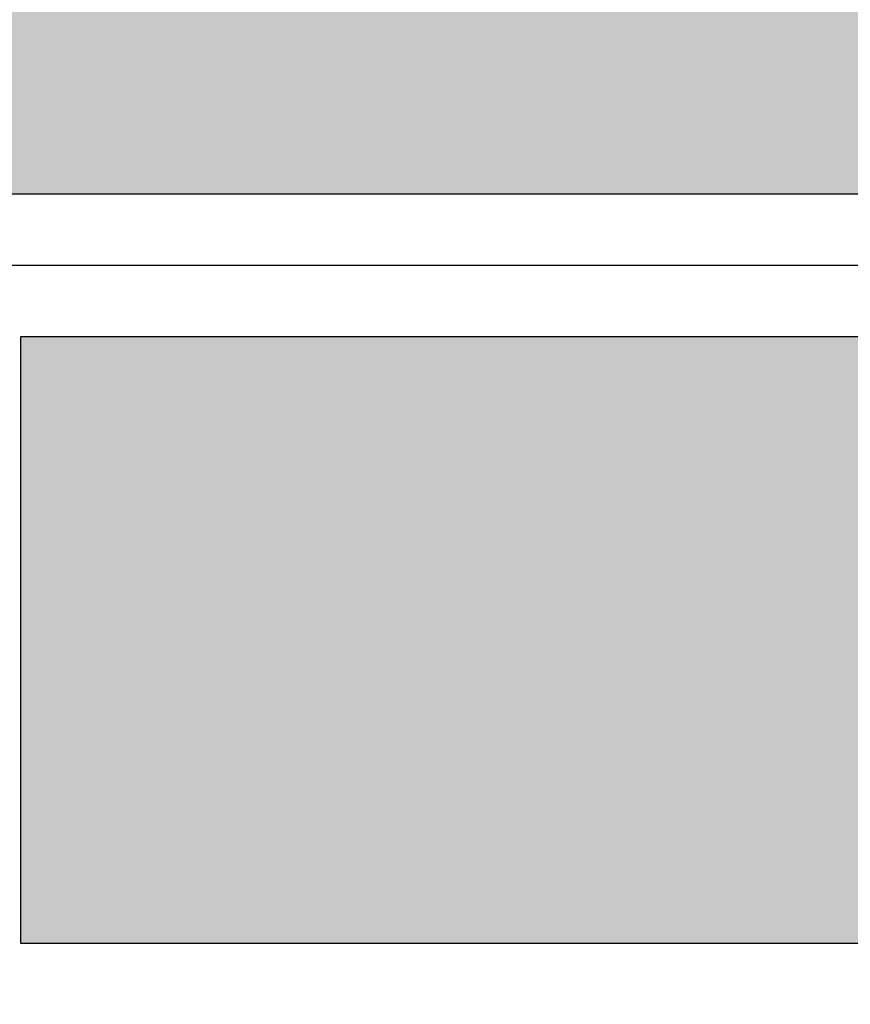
# Model space of a CAD drawing. Header units: millimetres. Extents: x 2341 to 31069, y -7915 to 10644.
# Tile 76 of 105: x 18414 to 18461, y 1864 to 1920. Entities that reach past the tile are written whole.
import ezdxf

# ---------------------------------------------------------------- set-up
doc = ezdxf.new("R2010")
doc.units = ezdxf.units.MM
doc.layers.add('koła', color=7, linetype='Continuous')

msp = doc.modelspace()

# ---------------------------------------------------------------- hatches: boundary and pattern name
at = {"layer": 'koła', "true_color": 0xd3da7b}
h = msp.add_hatch(color=53, dxfattribs=at)
h.dxf.hatch_style = 1
h.paths.add_polyline_path([(18022.66573520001, 2005.882090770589, -0.08164325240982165), (18030.55890356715, 2053.899258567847), (17971.52837264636, 2053.899258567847), (17971.52837264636, 2243.899258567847), (18069.52837264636, 2243.899258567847), (18069.52837264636, 2114.798042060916, -0.09391651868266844), (18116.52837264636, 2144.981323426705), (18116.52837264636, 2243.899258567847), (18214.52837264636, 2243.899258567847), (18214.52837264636, 2149.922083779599, -0.08803035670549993), (18261.52837264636, 2126.726750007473), (18261.52837264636, 2243.899258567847), (18359.52837264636, 2243.899258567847), (18359.52837264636, 2053.899258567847), (18314.77256683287, 2053.899258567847, -0.0816432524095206), (18322.66573520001, 2005.882090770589, -0.02545795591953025), (18321.88901330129, 1990.636984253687, -0.3253136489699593), (18437.73708292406, 1909.899258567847), (18497.52837264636, 1909.899258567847), (18497.52837264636, 2053.899258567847), (18406.52837264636, 2053.899258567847), (18406.52837264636, 2243.899258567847), (18497.52837264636, 2243.899258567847), (18497.52837264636, 2333.899258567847), (16707.52837264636, 2333.899258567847), (16707.52837264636, 2338.899258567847), (16627.52837264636, 2338.899258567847), (16627.52837264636, 2249.393708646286, -0.5350938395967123), (16958.52837264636, 2214.932398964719), (16958.52837264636, 2243.899258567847), (17056.52837264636, 2243.899258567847), (17056.52837264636, 2053.899258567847), (16969.66006948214, 2053.899258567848, -0.01786083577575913), (16964.33412183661, 2040.645197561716, -0.4093380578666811), (17082.33325534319, 1920.661879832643, -0.1686126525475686), (17056.52837264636, 1846.316201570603), (17056.52837264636, 1721.899258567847), (16958.52837264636, 1721.899258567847), (16958.52837264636, 1800.722216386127, -0.1017120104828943), (16911.52837264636, 1811.947281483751), (16911.52837264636, 1721.899258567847), (16813.52837264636, 1721.899258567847), (16813.52837264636, 1911.899258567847), (16842.65361434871, 1911.899258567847, -0.01827375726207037), (16842.33325534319, 1920.661879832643, -0.0224365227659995), (16842.81603081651, 1931.415160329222, -0.3066851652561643), (16627.52837264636, 1994.198885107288), (16627.52837264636, 1706.899258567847), (17248.52837264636, 1706.899258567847), (17248.52837264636, 1911.899258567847), (17328.52837264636, 1911.899258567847), (17328.52837264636, 1706.899258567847), (17480.52837264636, 1706.899258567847, -0.02209113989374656), (17481.1914304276, 1721.899258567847), (17392.52837264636, 1721.899258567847), (17392.52837264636, 1911.899258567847), (17490.52837264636, 1911.899258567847), (17490.52837264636, 1764.344885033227, -0.1253999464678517), (17537.52837264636, 1833.907132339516), (17537.52837264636, 1911.899258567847), (17635.52837264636, 1911.899258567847), (17635.52837264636, 1876.236200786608, -0.06954057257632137), (17682.52837264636, 1873.860331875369), (17682.52837264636, 1911.899258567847), (17780.52837264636, 1911.899258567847), (17780.52837264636, 1816.44377006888, -0.1768631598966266), (17820.52837264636, 1706.899258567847), (17972.52837264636, 1706.899258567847), (17972.52837264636, 1911.899258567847), (18052.52837264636, 1911.899258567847), (18052.52837264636, 1706.899258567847), (18497.52837264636, 1706.899258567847), (18497.52837264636, 1719.899258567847), (18406.52837264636, 1719.899258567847), (18406.52837264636, 1783.232121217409, -0.1147189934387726), (18359.52837264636, 1755.939154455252), (18359.52837264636, 1719.899258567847), (18261.52837264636, 1719.899258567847), (18261.52837264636, 1768.409512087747, -0.1523636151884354), (18214.52837264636, 1822.25849424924), (18214.52837264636, 1719.899258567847), (18116.52837264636, 1719.899258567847), (18116.52837264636, 1866.782858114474, -0.3058360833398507)])
h.paths.add_polyline_path([(17247.52837264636, 2053.899258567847), (17247.52837264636, 2243.899258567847), (17345.52837264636, 2243.899258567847), (17345.52837264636, 2218.906992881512, -0.6831114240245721), (17623.86811359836, 2243.899258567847), (17635.52837264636, 2243.899258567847), (17635.52837264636, 2211.685989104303, -0.05827930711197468), (17639.57659968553, 2177.072697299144, -0.05827930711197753), (17635.52837264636, 2142.459405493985), (17635.52837264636, 2053.899258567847), (17575.1821134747, 2053.899258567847, -0.3133742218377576), (17403.97108589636, 2053.899258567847), (17392.52837264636, 2053.899258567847), (17392.52837264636, 2062.69769291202, -0.1471803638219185), (17345.52837264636, 2135.238401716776), (17345.52837264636, 2053.899258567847)])
h.paths.add_polyline_path([(17341.52837264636, 2057.899258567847), (17251.52837264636, 2057.899258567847), (17251.52837264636, 2239.899258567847), (17341.52837264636, 2239.899258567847)], flags=16)
h.paths.add_polyline_path([(17337.52837264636, 2061.899258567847), (17255.52837264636, 2061.899258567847), (17255.52837264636, 2095.899258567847), (17337.52837264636, 2095.899258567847)], flags=0)
h.paths.add_polyline_path([(17396.52837264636, 2057.899258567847), (17396.52837264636, 2086.287084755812, -0.1957157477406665), (17359.57659968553, 2177.072697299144, -0.7749814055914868), (17603.38707020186, 2239.899258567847), (17631.52837264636, 2239.899258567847), (17631.52837264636, 2057.899258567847), (17541.51590562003, 2057.899258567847, -0.2084463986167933), (17437.63729375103, 2057.899258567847)], flags=16)
h.paths.add_polyline_path([(17400.52837264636, 2061.899258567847), (17400.52837264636, 2095.899258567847), (17482.52837264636, 2095.899258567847), (17482.52837264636, 2061.899258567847)], flags=0)
h.paths.add_polyline_path([(17337.52837264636, 2101.899258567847), (17255.52837264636, 2101.899258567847), (17255.52837264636, 2195.899258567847), (17337.52837264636, 2195.899258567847)], flags=0)
h.paths.add_polyline_path([(17400.52837264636, 2101.899258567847), (17400.52837264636, 2195.899258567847), (17482.52837264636, 2195.899258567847), (17482.52837264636, 2101.899258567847)], flags=0)
h.paths.add_polyline_path([(17201.52837264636, 2053.899258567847), (17103.52837264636, 2053.899258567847), (17103.52837264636, 2243.899258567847), (17201.52837264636, 2243.899258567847)], flags=16)
h.paths.add_polyline_path([(17201.52837264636, 1911.899258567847), (17201.52837264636, 1721.899258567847), (17103.52837264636, 1721.899258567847), (17103.52837264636, 1911.899258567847)], flags=16)
h.paths.add_polyline_path([(17197.52837264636, 2057.899258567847), (17107.52837264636, 2057.899258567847), (17107.52837264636, 2239.899258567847), (17197.52837264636, 2239.899258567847)], flags=0)
h.paths.add_polyline_path([(17197.52837264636, 1907.899258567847), (17197.52837264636, 1725.899258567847), (17107.52837264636, 1725.899258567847), (17107.52837264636, 1907.899258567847)], flags=0)
h.paths.add_polyline_path([(17193.52837264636, 2061.899258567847), (17111.52837264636, 2061.899258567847), (17111.52837264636, 2095.899258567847), (17193.52837264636, 2095.899258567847)], flags=0)
h.paths.add_polyline_path([(17193.52837264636, 1903.899258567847), (17193.52837264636, 1869.899258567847), (17111.52837264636, 1869.899258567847), (17111.52837264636, 1903.899258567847)], flags=0)
h.paths.add_polyline_path([(17193.52837264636, 2101.899258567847), (17111.52837264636, 2101.899258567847), (17111.52837264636, 2195.899258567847), (17193.52837264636, 2195.899258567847)], flags=0)
h.paths.add_polyline_path([(17193.52837264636, 1863.899258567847), (17193.52837264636, 1769.899258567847), (17111.52837264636, 1769.899258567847), (17111.52837264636, 1863.899258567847)], flags=0)
h.paths.add_polyline_path([(17337.52837264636, 2201.899258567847), (17255.52837264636, 2201.899258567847), (17255.52837264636, 2235.899258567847), (17337.52837264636, 2235.899258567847)], flags=0)
h.paths.add_polyline_path([(17545.52837264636, 2061.899258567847), (17545.52837264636, 2095.899258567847), (17627.52837264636, 2095.899258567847), (17627.52837264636, 2061.899258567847)], flags=0)
h.paths.add_polyline_path([(17400.52837264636, 2201.899258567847), (17400.52837264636, 2235.899258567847), (17482.52837264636, 2235.899258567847), (17482.52837264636, 2201.899258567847)], flags=0)
h.paths.add_polyline_path([(17545.52837264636, 2101.899258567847), (17545.52837264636, 2195.899258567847), (17627.52837264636, 2195.899258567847), (17627.52837264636, 2101.899258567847)], flags=0)
h.paths.add_polyline_path([(17193.52837264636, 2201.899258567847), (17111.52837264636, 2201.899258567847), (17111.52837264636, 2235.899258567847), (17193.52837264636, 2235.899258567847)], flags=0)
h.paths.add_polyline_path([(17193.52837264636, 1763.899258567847), (17193.52837264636, 1729.899258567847), (17111.52837264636, 1729.899258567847), (17111.52837264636, 1763.899258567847)], flags=0)
h.paths.add_polyline_path([(17545.52837264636, 2201.899258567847), (17545.52837264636, 2235.899258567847), (17627.52837264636, 2235.899258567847), (17627.52837264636, 2201.899258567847)], flags=0)
h.paths.add_polyline_path([(17682.52837264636, 2053.899258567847), (17682.52837264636, 2243.899258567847), (17780.52837264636, 2243.899258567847), (17780.52837264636, 2053.899258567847)], flags=16)
h.paths.add_polyline_path([(17686.52837264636, 2057.899258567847), (17686.52837264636, 2239.899258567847), (17776.52837264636, 2239.899258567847), (17776.52837264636, 2057.899258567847)], flags=0)
h.paths.add_polyline_path([(17690.52837264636, 2061.899258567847), (17690.52837264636, 2095.899258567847), (17772.52837264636, 2095.899258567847), (17772.52837264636, 2061.899258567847)], flags=0)
h.paths.add_polyline_path([(17690.52837264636, 2101.899258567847), (17690.52837264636, 2195.899258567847), (17772.52837264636, 2195.899258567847), (17772.52837264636, 2101.899258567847)], flags=0)
h.paths.add_polyline_path([(17690.52837264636, 2201.899258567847), (17690.52837264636, 2235.899258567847), (17772.52837264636, 2235.899258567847), (17772.52837264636, 2201.899258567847)], flags=0)
h.paths.add_polyline_path([(17827.52837264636, 2053.899258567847), (17827.52837264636, 2243.899258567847), (17925.52837264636, 2243.899258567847), (17925.52837264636, 2053.899258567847)], flags=16)
h.paths.add_polyline_path([(17827.52837264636, 1911.899258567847), (17925.52837264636, 1911.899258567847), (17925.52837264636, 1721.899258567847), (17827.52837264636, 1721.899258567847)], flags=16)
h.paths.add_polyline_path([(17831.52837264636, 2057.899258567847), (17831.52837264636, 2239.899258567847), (17921.52837264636, 2239.899258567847), (17921.52837264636, 2057.899258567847)], flags=0)
h.paths.add_polyline_path([(17831.52837264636, 1907.899258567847), (17921.52837264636, 1907.899258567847), (17921.52837264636, 1725.899258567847), (17831.52837264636, 1725.899258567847)], flags=0)
h.paths.add_polyline_path([(17835.52837264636, 2061.899258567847), (17835.52837264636, 2095.899258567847), (17917.52837264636, 2095.899258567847), (17917.52837264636, 2061.899258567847)], flags=0)
h.paths.add_polyline_path([(17835.52837264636, 1903.899258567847), (17917.52837264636, 1903.899258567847), (17917.52837264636, 1869.899258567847), (17835.52837264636, 1869.899258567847)], flags=0)
h.paths.add_polyline_path([(17835.52837264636, 2101.899258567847), (17835.52837264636, 2195.899258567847), (17917.52837264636, 2195.899258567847), (17917.52837264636, 2101.899258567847)], flags=0)
h.paths.add_polyline_path([(17835.52837264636, 1863.899258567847), (17917.52837264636, 1863.899258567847), (17917.52837264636, 1769.899258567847), (17835.52837264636, 1769.899258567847)], flags=0)
h.paths.add_polyline_path([(17835.52837264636, 2201.899258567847), (17835.52837264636, 2235.899258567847), (17917.52837264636, 2235.899258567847), (17917.52837264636, 2201.899258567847)], flags=0)
h.paths.add_polyline_path([(17835.52837264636, 1763.899258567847), (17917.52837264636, 1763.899258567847), (17917.52837264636, 1729.899258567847), (17835.52837264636, 1729.899258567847)], flags=0)
h.paths.add_polyline_path([(19645.92507849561, 2053.899258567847), (19601.52837264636, 2053.899258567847), (19601.52837264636, 2243.899258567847), (19699.52837264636, 2243.899258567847), (19699.52837264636, 2063.059998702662, -0.4104074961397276), (19847.57659968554, 1913.072697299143, -0.00528950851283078), (19847.54302688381, 1909.899258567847), (19853.52837264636, 1909.899258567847), (19853.52837264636, 1840.618040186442, -0.1211626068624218), (19900.52837264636, 1807.812627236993), (19900.52837264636, 1909.899258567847), (19998.52837264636, 1909.899258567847), (19998.52837264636, 1719.899258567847), (19930.01289633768, 1719.899258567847, -0.02732615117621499), (19928.34337489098, 1706.899258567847), (20303.72491486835, 1706.899258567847, -0.1330860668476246), (20370.52837264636, 1765.590745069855), (20370.52837264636, 1909.899258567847), (20450.52837264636, 1909.899258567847), (20450.52837264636, 1782.901829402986, -0.064302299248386), (20493.52837264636, 1776.030757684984), (20493.52837264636, 1909.899258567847), (20591.52837264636, 1909.899258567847), (20591.52837264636, 1719.899258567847), (20577.59122476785, 1719.899258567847, -0.02372085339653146), (20587.1248581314, 1706.899258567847), (20979.62299588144, 1706.899258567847), (20979.62299588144, 1794.685420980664), (21184.62299588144, 1794.685420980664), (21184.62299588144, 1706.899258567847), (21229.52837264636, 1706.899258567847), (21229.52837264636, 2006.899258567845), (21226.53115146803, 2007.028352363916), (21226.53115146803, 2012.028352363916), (21259.52837264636, 2010.607123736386), (21259.52837264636, 2338.899258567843), (21185.52559382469, 2338.899258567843), (21185.52559382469, 2333.899258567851), (20109.89357756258, 2333.899258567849, -0.1403883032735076), (20084.11562858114, 2243.899258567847), (20153.52837264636, 2243.899258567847), (20153.52837264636, 2053.899258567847), (20055.52837264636, 2053.899258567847), (20055.52837264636, 2209.285478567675, -0.0992990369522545), (19998.52837264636, 2174.331214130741), (19998.52837264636, 2053.899258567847), (19900.52837264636, 2053.899258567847), (19900.52837264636, 2168.519753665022, -0.07494379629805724), (19853.52837264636, 2187.47162668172), (19853.52837264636, 2053.899258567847), (19755.52837264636, 2053.899258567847), (19755.52837264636, 2243.899258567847), (19795.67152654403, 2243.899258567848, -0.1403883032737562), (19769.89357756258, 2333.899258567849), (19161.52837264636, 2333.899258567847), (19161.52837264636, 2243.899258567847), (19222.56992605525, 2243.899258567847, -0.8459225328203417), (19455.97375363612, 2204.661879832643), (19456.52837264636, 2243.899258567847), (19554.52837264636, 2243.899258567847), (19554.52837264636, 2053.899258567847), (19456.52837264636, 2053.899258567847), (19455.97375363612, 2204.661879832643, -0.2454379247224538), (19404.52837264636, 2106.171960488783), (19404.52837264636, 2053.899258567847), (19306.52837264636, 2053.899258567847), (19306.52837264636, 2088.330587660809, -0.1310008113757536), (19252.52837264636, 2118.424600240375), (19252.52837264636, 2053.899258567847), (19161.52837264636, 2053.899258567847), (19161.52837264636, 1909.899258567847), (19252.52837264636, 1909.899258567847), (19252.52837264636, 1719.899258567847), (19161.52837264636, 1719.899258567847), (19161.52837264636, 1706.899258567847), (19618.52837264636, 1706.899258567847), (19618.52837264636, 1785.591805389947, -0.1794148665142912), (19554.52837264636, 1867.937292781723), (19554.52837264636, 1719.899258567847), (19456.52837264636, 1719.899258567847), (19456.52837264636, 1909.899258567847), (19547.61017248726, 1909.899258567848, -0.00528950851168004), (19547.57659968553, 1913.072697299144, -0.3146190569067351)])
h.paths.add_polyline_path([(19404.52837264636, 1909.899258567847), (19404.52837264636, 1719.899258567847), (19306.52837264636, 1719.899258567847), (19306.52837264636, 1909.899258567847)], flags=16)
h.paths.add_polyline_path([(19400.52837264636, 1905.899258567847), (19400.52837264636, 1723.899258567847), (19310.52837264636, 1723.899258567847), (19310.52837264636, 1905.899258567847)], flags=0)
h.paths.add_polyline_path([(19396.52837264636, 1901.899258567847), (19396.52837264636, 1867.899258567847), (19314.52837264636, 1867.899258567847), (19314.52837264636, 1901.899258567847)], flags=0)
h.paths.add_polyline_path([(19396.52837264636, 1861.899258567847), (19396.52837264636, 1767.899258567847), (19314.52837264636, 1767.899258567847), (19314.52837264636, 1861.899258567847)], flags=0)
h.paths.add_polyline_path([(19396.52837264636, 1761.899258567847), (19396.52837264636, 1727.899258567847), (19314.52837264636, 1727.899258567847), (19314.52837264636, 1761.899258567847)], flags=0)
h.paths.add_polyline_path([(20055.52837264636, 1909.899258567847), (20153.52837264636, 1909.899258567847), (20153.52837264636, 1719.899258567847), (20055.52837264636, 1719.899258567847)], flags=16)
h.paths.add_polyline_path([(20059.52837264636, 1905.899258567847), (20149.52837264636, 1905.899258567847), (20149.52837264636, 1723.899258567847), (20059.52837264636, 1723.899258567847)], flags=0)
h.paths.add_polyline_path([(20063.52837264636, 1901.899258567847), (20145.52837264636, 1901.899258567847), (20145.52837264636, 1867.899258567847), (20063.52837264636, 1867.899258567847)], flags=0)
h.paths.add_polyline_path([(20063.52837264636, 1861.899258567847), (20145.52837264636, 1861.899258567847), (20145.52837264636, 1767.899258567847), (20063.52837264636, 1767.899258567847)], flags=0)
h.paths.add_polyline_path([(20063.52837264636, 1761.899258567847), (20145.52837264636, 1761.899258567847), (20145.52837264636, 1727.899258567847), (20063.52837264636, 1727.899258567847)], flags=0)
h.paths.add_polyline_path([(20202.52837264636, 2053.899258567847), (20202.52837264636, 2243.899258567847), (20300.52837264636, 2243.899258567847), (20300.52837264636, 2053.899258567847)], flags=16)
h.paths.add_polyline_path([(20202.52837264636, 1909.899258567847), (20300.52837264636, 1909.899258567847), (20300.52837264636, 1719.899258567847), (20202.52837264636, 1719.899258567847)], flags=16)
h.paths.add_polyline_path([(20206.52837264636, 2057.899258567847), (20206.52837264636, 2239.899258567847), (20296.52837264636, 2239.899258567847), (20296.52837264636, 2057.899258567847)], flags=0)
h.paths.add_polyline_path([(20206.52837264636, 1905.899258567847), (20296.52837264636, 1905.899258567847), (20296.52837264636, 1723.899258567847), (20206.52837264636, 1723.899258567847)], flags=0)
h.paths.add_polyline_path([(20210.52837264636, 2061.899258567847), (20210.52837264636, 2095.899258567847), (20292.52837264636, 2095.899258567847), (20292.52837264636, 2061.899258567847)], flags=0)
h.paths.add_polyline_path([(20210.52837264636, 1901.899258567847), (20292.52837264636, 1901.899258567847), (20292.52837264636, 1867.899258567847), (20210.52837264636, 1867.899258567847)], flags=0)
h.paths.add_polyline_path([(20210.52837264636, 2101.899258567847), (20210.52837264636, 2195.899258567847), (20292.52837264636, 2195.899258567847), (20292.52837264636, 2101.899258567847)], flags=0)
h.paths.add_polyline_path([(20210.52837264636, 1861.899258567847), (20292.52837264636, 1861.899258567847), (20292.52837264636, 1767.899258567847), (20210.52837264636, 1767.899258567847)], flags=0)
h.paths.add_polyline_path([(20210.52837264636, 2201.899258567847), (20210.52837264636, 2235.899258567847), (20292.52837264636, 2235.899258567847), (20292.52837264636, 2201.899258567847)], flags=0)
h.paths.add_polyline_path([(20210.52837264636, 1761.899258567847), (20292.52837264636, 1761.899258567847), (20292.52837264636, 1727.899258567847), (20210.52837264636, 1727.899258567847)], flags=0)
h.paths.add_polyline_path([(20353.52837264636, 2053.899258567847), (20353.52837264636, 2243.899258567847), (20451.52837264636, 2243.899258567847), (20451.52837264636, 2053.899258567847)], flags=16)
h.paths.add_polyline_path([(20357.52837264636, 2057.899258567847), (20357.52837264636, 2239.899258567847), (20447.52837264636, 2239.899258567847), (20447.52837264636, 2057.899258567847)], flags=0)
h.paths.add_polyline_path([(20361.52837264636, 2061.899258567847), (20361.52837264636, 2095.899258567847), (20443.52837264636, 2095.899258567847), (20443.52837264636, 2061.899258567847)], flags=0)
h.paths.add_polyline_path([(20361.52837264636, 2101.899258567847), (20361.52837264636, 2195.899258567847), (20443.52837264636, 2195.899258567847), (20443.52837264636, 2101.899258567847)], flags=0)
h.paths.add_polyline_path([(20361.52837264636, 2201.899258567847), (20361.52837264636, 2235.899258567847), (20443.52837264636, 2235.899258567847), (20443.52837264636, 2201.899258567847)], flags=0)
h.paths.add_polyline_path([(20493.52837264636, 2053.899258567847), (20493.52837264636, 2243.899258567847), (20591.52837264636, 2243.899258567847), (20591.52837264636, 2053.899258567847)], flags=16)
h.paths.add_polyline_path([(20497.52837264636, 2057.899258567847), (20497.52837264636, 2239.899258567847), (20587.52837264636, 2239.899258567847), (20587.52837264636, 2057.899258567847)], flags=0)
h.paths.add_polyline_path([(20501.52837264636, 2061.899258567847), (20501.52837264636, 2095.899258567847), (20583.52837264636, 2095.899258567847), (20583.52837264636, 2061.899258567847)], flags=0)
h.paths.add_polyline_path([(20501.52837264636, 2101.899258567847), (20501.52837264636, 2195.899258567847), (20583.52837264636, 2195.899258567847), (20583.52837264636, 2101.899258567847)], flags=0)
h.paths.add_polyline_path([(20501.52837264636, 2201.899258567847), (20501.52837264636, 2235.899258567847), (20583.52837264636, 2235.899258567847), (20583.52837264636, 2201.899258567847)], flags=0)
h.paths.add_polyline_path([(20648.52837264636, 2053.899258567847), (20648.52837264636, 2243.899258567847), (20746.52837264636, 2243.899258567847), (20746.52837264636, 2067.749317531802, -0.09961268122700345), (20803.52837264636, 2083.665266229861), (20803.52837264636, 2243.899258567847), (20888.94718116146, 2243.899258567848, -0.7028337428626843), (21243.05732911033, 2116.42352637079, -0.5379201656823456), (20964.56802194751, 1932.468562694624, -0.2398910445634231), (20901.52837264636, 1811.845903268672), (20901.52837264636, 1719.899258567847), (20803.52837264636, 1719.899258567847), (20803.52837264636, 1784.480128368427, -0.09961268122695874), (20746.52837264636, 1800.396077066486), (20746.52837264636, 1719.899258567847), (20648.52837264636, 1719.899258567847), (20648.52837264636, 1909.899258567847), (20666.53726416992, 1909.899258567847, -0.04048762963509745), (20664.57659968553, 1934.072697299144, -0.2355600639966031), (20724.34581106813, 2053.899258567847)])
h.paths.add_polyline_path([(20652.52837264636, 2057.899258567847), (20652.52837264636, 2239.899258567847), (20742.52837264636, 2239.899258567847), (20742.52837264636, 2057.899258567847)], flags=16)
h.paths.add_polyline_path([(20652.52837264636, 1905.899258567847), (20687.66616926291, 1905.899258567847, -0.05466738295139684), (20684.57659968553, 1934.072697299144, -0.3984137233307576), (20807.52837264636, 2063.881489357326), (20807.52837264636, 2239.899258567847), (20897.52837264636, 2239.899258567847), (20897.52837264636, 2222.354271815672, -0.7262030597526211), (21223.05732911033, 2116.42352637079, -0.606844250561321), (20939.80091761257, 1968.985018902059, -0.06807837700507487), (20944.57659968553, 1934.072697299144, -0.2232993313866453), (20897.52837264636, 1833.977725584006), (20897.52837264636, 1723.899258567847), (20807.52837264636, 1723.899258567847), (20807.52837264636, 1804.263905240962, -0.1340896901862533), (20742.52837264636, 1825.864319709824), (20742.52837264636, 1723.899258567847), (20652.52837264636, 1723.899258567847)], flags=16)
h.paths.add_polyline_path([(20656.52837264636, 2061.899258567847), (20656.52837264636, 2095.899258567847), (20738.52837264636, 2095.899258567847), (20738.52837264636, 2061.899258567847)], flags=0)
h.paths.add_polyline_path([(20656.52837264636, 1901.899258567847), (20738.52837264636, 1901.899258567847), (20738.52837264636, 1867.899258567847), (20656.52837264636, 1867.899258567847)], flags=0)
h.paths.add_polyline_path([(20656.52837264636, 2101.899258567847), (20656.52837264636, 2195.899258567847), (20738.52837264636, 2195.899258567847), (20738.52837264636, 2101.899258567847)], flags=0)
h.paths.add_polyline_path([(20656.52837264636, 1861.899258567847), (20738.52837264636, 1861.899258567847), (20738.52837264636, 1767.899258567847), (20656.52837264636, 1767.899258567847)], flags=0)
h.paths.add_polyline_path([(20656.52837264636, 2201.899258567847), (20656.52837264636, 2235.899258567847), (20738.52837264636, 2235.899258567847), (20738.52837264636, 2201.899258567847)], flags=0)
h.paths.add_polyline_path([(20656.52837264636, 1761.899258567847), (20738.52837264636, 1761.899258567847), (20738.52837264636, 1727.899258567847), (20656.52837264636, 1727.899258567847)], flags=0)
h.paths.add_polyline_path([(20811.52837264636, 2061.899258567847), (20811.52837264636, 2095.899258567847), (20893.52837264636, 2095.899258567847), (20893.52837264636, 2061.899258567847)], flags=0)
h.paths.add_polyline_path([(20811.52837264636, 1901.899258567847), (20893.52837264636, 1901.899258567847), (20893.52837264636, 1867.899258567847), (20811.52837264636, 1867.899258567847)], flags=0)
h.paths.add_polyline_path([(20811.52837264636, 2101.899258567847), (20811.52837264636, 2195.899258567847), (20893.52837264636, 2195.899258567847), (20893.52837264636, 2101.899258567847)], flags=0)
h.paths.add_polyline_path([(20811.52837264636, 1861.899258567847), (20893.52837264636, 1861.899258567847), (20893.52837264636, 1767.899258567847), (20811.52837264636, 1767.899258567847)], flags=0)
h.paths.add_polyline_path([(20811.52837264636, 2201.899258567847), (20811.52837264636, 2235.899258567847), (20893.52837264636, 2235.899258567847), (20893.52837264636, 2201.899258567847)], flags=0)
h.paths.add_polyline_path([(20811.52837264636, 1761.899258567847), (20893.52837264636, 1761.899258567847), (20893.52837264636, 1727.899258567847), (20811.52837264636, 1727.899258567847)], flags=0)
h.paths.add_polyline_path([(20971.52837264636, 2160.899258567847), (20971.52837264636, 2243.899258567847), (21055.52837264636, 2243.899258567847), (21055.52837264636, 2160.899258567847)], flags=0)
h.paths.add_polyline_path([(20975.52837264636, 2164.899258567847), (20975.52837264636, 2239.899258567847), (21051.52837264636, 2239.899258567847), (21051.52837264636, 2164.899258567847)], flags=0)
h.paths.add_polyline_path([(20979.52837264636, 2168.899258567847), (20979.52837264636, 2235.899258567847), (21047.52837264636, 2235.899258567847), (21047.52837264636, 2168.899258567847)], flags=0)
h.paths.add_polyline_path([(21223.05732911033, 2116.42352637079, 0.7122302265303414), (20901.52837264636, 2227.642025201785), (20901.52837264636, 2056.299491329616, -0.205675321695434), (20963.08639350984, 1955.163954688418, 0.5564641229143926)], flags=16)
h.paths.add_polyline_path([(21055.52837264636, 2160.899258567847), (20971.52837264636, 2160.899258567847), (20971.52837264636, 2243.899258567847), (21055.52837264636, 2243.899258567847)], flags=0)
h.paths.add_polyline_path([(21051.52837264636, 2164.899258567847), (20975.52837264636, 2164.899258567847), (20975.52837264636, 2239.899258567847), (21051.52837264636, 2239.899258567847)], flags=0)
h.paths.add_polyline_path([(21047.52837264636, 2168.899258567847), (20979.52837264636, 2168.899258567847), (20979.52837264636, 2235.899258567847), (21047.52837264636, 2235.899258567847)], flags=0)
h.paths.add_polyline_path([(20853.0817624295, 2053.899258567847), (20803.52837264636, 2053.899258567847), (20803.52837264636, 2063.602372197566, 0.3895055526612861), (20684.57659968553, 1934.072697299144, 0.04679364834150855), (20686.84389103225, 1909.899258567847), (20746.52837264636, 1909.899258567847), (20746.52837264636, 1823.305198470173, 0.1169801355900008), (20803.52837264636, 1804.543022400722), (20803.52837264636, 1909.899258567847), (20901.52837264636, 1909.899258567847), (20901.52837264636, 1837.432182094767, 0.2126517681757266), (20944.57659968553, 1934.072697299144, 0.01622938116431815), (20944.30281540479, 1942.505309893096, -0.1862142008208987)], flags=16)
h.paths.add_polyline_path([(21801.52837264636, 1950.899258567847), (21763.52837264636, 1950.899258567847), (21763.52837264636, 1983.899258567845), (21229.52837264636, 2006.899258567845), (21229.52837264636, 1706.899258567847), (21229.52837264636, 1690.899258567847), (21591.52837264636, 1690.899258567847), (21591.52837264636, 1699.341206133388), (21713.52837264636, 1699.341206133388), (21713.52837264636, 1690.899258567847), (21763.52837264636, 1690.899258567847), (21763.52837264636, 1925.899258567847), (21801.52837264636, 1925.899258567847)])
h.paths.add_polyline_path([(21390.52837264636, 1893.899258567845), (21390.52837264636, 1812.899258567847), (21309.52837264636, 1812.899258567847), (21309.52837264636, 1893.899258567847)], flags=16)
h.paths.add_polyline_path([(21386.52837264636, 1889.899258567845), (21386.52837264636, 1816.899258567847), (21313.52837264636, 1816.899258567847), (21313.52837264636, 1889.899258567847)], flags=0)
h.paths.add_polyline_path([(21382.52837264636, 1885.899258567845), (21382.52837264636, 1820.899258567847), (21317.52837264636, 1820.899258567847), (21317.52837264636, 1885.899258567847)], flags=0)
h.paths.add_polyline_path([(21450.52837264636, 1893.899258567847), (21483.62327538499, 1893.899258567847, -0.7355423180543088), (21702.33325534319, 1825.661879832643, -0.9480921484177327), (21463.01387092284, 1812.899258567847), (21450.52837264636, 1812.899258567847)], flags=16)
h.paths.add_polyline_path([(21454.52837264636, 1889.899258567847), (21505.69410625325, 1889.899258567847, -0.4504751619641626), (21655.43359832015, 1893.899258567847), (21672.52837264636, 1893.899258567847), (21672.52837264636, 1868.845682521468, -0.1120984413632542), (21682.33325534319, 1825.661879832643, -0.9570654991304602), (21482.71791280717, 1816.899258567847), (21454.52837264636, 1816.899258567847)], flags=16)
h.paths.add_polyline_path([(21458.52837264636, 1885.899258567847), (21523.52837264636, 1885.899258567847), (21523.52837264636, 1820.899258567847), (21458.52837264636, 1820.899258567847)], flags=0)
h.paths.add_polyline_path([(21595.52837264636, 1889.899258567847), (21668.52837264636, 1889.899258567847), (21668.52837264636, 1816.899258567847), (21595.52837264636, 1816.899258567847)], flags=0)
h.paths.add_polyline_path([(21599.52837264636, 1885.899258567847), (21664.52837264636, 1885.899258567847), (21664.52837264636, 1820.899258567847), (21599.52837264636, 1820.899258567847)], flags=0)
h.paths.add_polyline_path([(21682.33325534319, 1825.661879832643, 0.112098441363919), (21672.52837264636, 1868.845682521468), (21672.52837264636, 1812.899258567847), (21591.52837264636, 1812.899258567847), (21591.52837264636, 1893.899258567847), (21655.43359832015, 1893.899258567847, 0.4345071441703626), (21509.23291236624, 1893.899258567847), (21531.52837264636, 1893.899258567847), (21531.52837264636, 1812.899258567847), (21483.15102155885, 1812.899258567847, 0.9379756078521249)], flags=16)
h.paths.add_polyline_path([(20493.52837264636, 1755.056087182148, 0.07323751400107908), (20450.52837264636, 1762.891607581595), (20450.52837264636, 1706.899258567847), (20562.38163902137, 1706.899258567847, 0.02923305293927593), (20550.62916859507, 1719.899258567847), (20493.52837264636, 1719.899258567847)])
h.paths.add_polyline_path([(20370.52837264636, 1742.941954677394, 0.09311847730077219), (20328.46813397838, 1706.899258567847), (20370.52837264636, 1706.899258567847)])
h.paths.add_polyline_path([(20876.3908465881, 2048.436148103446, 0.1441169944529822), (20939.80091761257, 1968.985018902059, 0.203589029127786)], flags=0)
h.paths.add_polyline_path([(20089.89357756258, 2333.899258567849), (19789.89357756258, 2333.899258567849, 0.1622776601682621), (19819.89357756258, 2243.899258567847), (19853.52837264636, 2243.899258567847), (19853.52837264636, 2211.257294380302, 0.08721984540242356), (19900.52837264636, 2189.156795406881), (19900.52837264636, 2243.899258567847), (19998.52837264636, 2243.899258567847), (19998.52837264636, 2195.834198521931, 0.1202351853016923), (20055.52837264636, 2238.355581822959), (20055.52837264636, 2243.899258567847), (20059.89357756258, 2243.899258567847, 0.1622776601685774)])
h.paths.add_polyline_path([(19567.57659968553, 1913.072697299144, 0.2333991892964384), (19618.52837264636, 1809.867184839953), (19618.52837264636, 1909.899258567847), (19698.52837264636, 1909.899258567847), (19698.52837264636, 1783.076181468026, 0.009459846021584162), (19703.4453590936, 1783.205235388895, -0.157447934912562), (19755.52837264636, 1835.415918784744), (19755.52837264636, 1909.899258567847), (19827.53786040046, 1909.899258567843, 0.006103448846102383), (19827.57659968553, 1913.072697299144, 1.000000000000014)])
h.paths.add_polyline_path([(19900.52837264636, 1771.845682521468, 0.1710422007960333), (19853.52837264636, 1818.851579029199), (19853.52837264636, 1719.899258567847), (19755.52837264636, 1719.899258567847), (19755.52837264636, 1774.719554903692, -0.0669570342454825), (19716.90820215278, 1764.323616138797, 0.0914145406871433), (19710.33325534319, 1728.661879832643, 0.05490049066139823), (19712.73003656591, 1706.899258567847), (19907.93647412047, 1706.899258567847, 0.03292263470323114), (19909.94859787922, 1719.899258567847), (19900.52837264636, 1719.899258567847)])
h.paths.add_polyline_path([(19755.52837264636, 1812.306514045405, 0.09239698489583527), (19729.07489279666, 1786.946341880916, 0.05438313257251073), (19755.52837264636, 1796.704351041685)])
h.paths.add_polyline_path([(19243.99316813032, 2243.899258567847), (19252.52837264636, 2243.899258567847), (19252.52837264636, 2149.554090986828, 0.1737826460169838), (19306.52837264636, 2109.095308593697), (19306.52837264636, 2243.899258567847), (19404.52837264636, 2243.899258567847), (19404.52837264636, 2131.858966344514, 0.206732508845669), (19435.97375363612, 2204.661879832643, 0.8162903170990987)])
h.paths.add_polyline_path([(18293.47281941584, 2053.899258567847), (18261.52837264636, 2053.899258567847), (18261.52837264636, 2100.76850532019, 0.1065921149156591), (18214.52837264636, 2128.957350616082), (18214.52837264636, 2053.899258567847), (18116.52837264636, 2053.899258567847), (18116.52837264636, 2123.136500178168, 0.1179929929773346), (18069.52837264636, 2085.019215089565), (18069.52837264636, 2053.899258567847), (18051.85865098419, 2053.899258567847, 0.09486385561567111), (18042.66573520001, 2005.882090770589, 0.2887132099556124), (18116.52837264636, 1888.627681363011), (18116.52837264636, 1909.899258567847), (18210.92942776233, 1909.899258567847, -0.2676814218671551), (18301.49416106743, 1988.468398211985, 0.03360147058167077), (18302.66573520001, 2005.882090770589, 0.09486385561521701)])
h.paths.add_polyline_path([(18318.43000360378, 1970.487485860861, -0.114531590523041), (18287.93626882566, 1909.899258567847), (18359.52837264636, 1909.899258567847), (18359.52837264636, 1777.060043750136, 0.1524584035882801), (18406.52837264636, 1813.706083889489), (18406.52837264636, 1909.899258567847), (18416.31384084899, 1909.899258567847, 0.3166520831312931)])
h.paths.add_polyline_path([(18296.63611771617, 1966.749696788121, 0.2886507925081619), (18225.70964416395, 1887.196187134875, 0.2143817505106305)])
h.paths.add_polyline_path([(18261.52837264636, 1885.037431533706, -0.07044393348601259), (18224.48705095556, 1865.117921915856, 0.2121716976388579), (18261.52837264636, 1792.844486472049)])
at = {"layer": 'koła', "true_color": 0xf2cf44}
h = msp.add_hatch(color=53, dxfattribs=at)
h.dxf.hatch_style = 1
h.paths.add_polyline_path([(16627.52837264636, 2249.393708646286), (16627.52837264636, 2214.96871495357, -0.6894363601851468), (16958.52837264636, 2154.573324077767), (16958.52837264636, 2214.932398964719, 0.5350938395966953)])
h.paths.add_polyline_path([(16627.52837264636, 2028.623878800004), (16627.52837264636, 1994.198885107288, 0.3066851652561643), (16842.81603081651, 1931.415160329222, -0.04833815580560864), (16847.10437402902, 1954.162699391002, -0.3649040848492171)])
h.paths.add_polyline_path([(16953.87226250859, 2020.303294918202, 0.0735885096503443), (16925.37723904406, 2013.582560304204, -0.09711095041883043), (16873.86302514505, 1967.277524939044, 0.07358850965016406), (16864.15398678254, 1939.657437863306, 0.1543897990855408)])
h.paths.add_polyline_path([(16964.33412183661, 2040.645197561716, 0.04833815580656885), (16941.25979352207, 2038.797010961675, -0.04145966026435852), (16925.37723904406, 2013.582560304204, -0.07358850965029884), (16953.87226250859, 2020.303294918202, 0.02861656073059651)])
h.paths.add_polyline_path([(16969.66006948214, 2053.899258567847), (16958.52837264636, 2053.899258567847), (16958.52837264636, 2089.019269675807, -0.07416710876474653), (16941.25979352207, 2038.797010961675, -0.04833815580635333), (16964.33412183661, 2040.645197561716, 0.0178608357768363)])
h.paths.add_polyline_path([(18321.88901330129, 1990.636984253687, -0.03411338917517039), (18318.43000360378, 1970.487485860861, -0.3166520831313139), (18416.31384084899, 1909.899258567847), (18437.73708292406, 1909.899258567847, 0.325313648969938)])
h.paths.add_polyline_path([(18296.63611771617, 1966.749696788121, 0.04287752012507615), (18301.49416106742, 1988.468398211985, 0.2676814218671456), (18210.92942776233, 1909.899258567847), (18214.52837264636, 1909.899258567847), (18214.52837264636, 1882.806830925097, 0.02311227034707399), (18225.70964416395, 1887.196187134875, -0.2886507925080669)])
h.paths.add_polyline_path([(18224.48705095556, 1865.117921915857, -0.01747803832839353), (18214.52837264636, 1861.84209776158), (18214.52837264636, 1822.25849424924, 0.1523636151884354), (18261.52837264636, 1768.409512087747), (18261.52837264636, 1792.844486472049, -0.2121716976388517)])
h.paths.add_polyline_path([(18406.52837264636, 1783.232121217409), (18406.52837264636, 1813.706083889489, -0.1524584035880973), (18359.52837264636, 1777.060043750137), (18359.52837264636, 1755.939154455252, 0.1147189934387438)])
h.paths.add_polyline_path([(18321.88901330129, 1990.636984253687, 0.04280709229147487), (18301.49416106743, 1988.468398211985, -0.04287752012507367), (18296.63611771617, 1966.749696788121, -0.05545019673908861), (18318.43000360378, 1970.487485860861, 0.03411338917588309)])
h.paths.add_polyline_path([(21483.62327538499, 1893.899258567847), (21509.23291236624, 1893.899258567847, -0.4345071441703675), (21655.43359832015, 1893.899258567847), (21672.52837264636, 1893.899258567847), (21672.52837264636, 1868.845682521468, -0.1120984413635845), (21682.33325534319, 1825.661879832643, -0.9379756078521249), (21483.15102155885, 1812.899258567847), (21463.01387092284, 1812.899258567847, 0.948092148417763), (21702.33325534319, 1825.661879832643, 0.735542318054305)])
h.paths.add_polyline_path([(20109.89357756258, 2333.899258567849), (20089.89357756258, 2333.899258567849, -0.1622776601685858), (20059.89357756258, 2243.899258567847), (20084.11562858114, 2243.899258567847, 0.1403883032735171)])
h.paths.add_polyline_path([(20055.52837264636, 2209.285478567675), (20055.52837264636, 2238.355581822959, -0.1202351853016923), (19998.52837264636, 2195.834198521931), (19998.52837264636, 2174.331214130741, 0.0992990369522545)])
h.paths.add_polyline_path([(19853.52837264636, 2211.257294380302), (19853.52837264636, 2187.47162668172, 0.07494379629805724), (19900.52837264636, 2168.519753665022), (19900.52837264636, 2189.156795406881, -0.08721984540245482)])
h.paths.add_polyline_path([(19789.89357756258, 2333.899258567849), (19769.89357756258, 2333.899258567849, 0.1403883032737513), (19795.67152654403, 2243.899258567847), (19819.89357756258, 2243.899258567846, -0.1622776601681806)])
h.paths.add_polyline_path([(16659.12205119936, 628.7377588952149), (17237.87927663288, 628.7377588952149), (17237.87927663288, 682.2059669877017), (16659.12205119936, 682.2059669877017)], flags=9)
h.paths.add_polyline_path([(16659.12205119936, 729.8985774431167), (16943.94864079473, 729.8985774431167), (16943.94864079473, 783.3667855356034), (16659.12205119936, 783.3667855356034)], flags=9)
h.paths.add_polyline_path([(16659.12205119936, 831.0052052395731), (16943.94864079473, 831.0052052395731), (16943.94864079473, 884.4734133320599), (16659.12205119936, 884.4734133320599)], flags=9)
h.paths.add_polyline_path([(16659.12205119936, 932.1118330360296), (16943.94864079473, 932.1118330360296), (16943.94864079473, 985.5800411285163), (16659.12205119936, 985.5800411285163)], flags=9)
h.paths.add_polyline_path([(16659.12205119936, 1033.218460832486), (16943.94864079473, 1033.218460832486), (16943.94864079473, 1086.686668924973), (16659.12205119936, 1086.686668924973)], flags=9)
h.paths.add_polyline_path([(16659.12205119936, 1134.325088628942), (16934.70008588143, 1134.325088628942), (16934.70008588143, 1187.793296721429), (16659.12205119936, 1187.793296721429)], flags=9)
h.paths.add_polyline_path([(16659.12205119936, 1235.431716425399), (16943.94864079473, 1235.431716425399), (16943.94864079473, 1288.899924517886), (16659.12205119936, 1288.899924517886)], flags=9)
h.paths.add_polyline_path([(16659.12205119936, 1328.680685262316), (17422.88650206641, 1328.680685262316), (17422.88650206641, 1382.148893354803), (16659.12205119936, 1382.148893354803)], flags=9)
h.paths.add_polyline_path([(16659.12205119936, 1431.908289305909), (16894.61699339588, 1431.908289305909), (16894.61699339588, 1485.376497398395), (16659.12205119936, 1485.376497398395)], flags=9)
h.paths.add_polyline_path([(16470.64046137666, 1511.201689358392), (17223.16936311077, 1511.201689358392), (17223.16936311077, 1606.39075486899), (16470.64046137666, 1606.39075486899)], flags=9)
h.paths.add_polyline_path([(20525.33607879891, 763.6908333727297), (21565.36530956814, 763.6908333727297), (21565.36530956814, 805.1985256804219), (20525.33607879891, 805.1985256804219)], flags=9)
h.paths.add_polyline_path([(20371.86846903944, 775.3144416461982), (20446.60158903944, 775.3144416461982), (20446.60158903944, 809.3092416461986), (20371.86846903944, 809.3092416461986)], flags=9)
h.paths.add_polyline_path([(21239.8706727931, 863.4482701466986), (21535.15251279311, 863.4482701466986), (21535.15251279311, 948.030670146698), (21239.8706727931, 948.030670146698)], flags=9)
h.paths.add_polyline_path([(20526.8448687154, 902.1046997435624), (20779.88142871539, 902.1046997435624), (20779.88142871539, 947.4310997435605), (20526.8448687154, 947.4310997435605)], flags=9)
h.paths.add_polyline_path([(20370.91590903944, 910.1354592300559), (20487.66372903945, 910.1354592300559), (20487.66372903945, 944.1302592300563), (20370.91590903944, 944.1302592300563)], flags=9)
h.paths.add_polyline_path([(20529.26229799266, 599.6554333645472), (20882.20369799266, 599.6554333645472), (20882.20369799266, 667.9427666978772), (20529.26229799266, 667.9427666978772)], flags=9)
h.paths.add_polyline_path([(20491.54094764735, 478.0952619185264), (21700.07363995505, 478.0952619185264), (21700.07363995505, 535.3798773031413), (20491.54094764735, 535.3798773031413)], flags=9)
h.paths.add_polyline_path([(20618.88788310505, 986.0504847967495), (21561.49388310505, 986.0504847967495), (21561.49388310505, 1143.830484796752), (20618.88788310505, 1143.830484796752)], flags=9)
h.paths.add_polyline_path([(21750.71184050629, 555.6293388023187), (21772.89064050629, 555.6293388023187), (21772.89064050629, 593.4013388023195), (21750.71184050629, 593.4013388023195)], flags=9)
h.paths.add_polyline_path([(21727.65887936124, 662.7726068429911), (21795.97887936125, 662.7726068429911), (21795.97887936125, 700.5446068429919), (21727.65887936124, 700.5446068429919)], flags=9)
h.paths.add_polyline_path([(21694.08262177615, 592.6349900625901), (21776.24344177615, 592.6349900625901), (21776.24344177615, 626.6297900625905), (21694.08262177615, 626.6297900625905)], flags=9)
h.paths.add_polyline_path([(21693.72718163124, 905.4474830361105), (21752.44822163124, 905.4474830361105), (21752.44822163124, 939.4422830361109), (21693.72718163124, 939.4422830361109)], flags=9)
h.paths.add_polyline_path([(21715.67259343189, 762.4811508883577), (21819.23479343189, 762.4811508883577), (21819.23479343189, 800.2531508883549), (21715.67259343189, 800.2531508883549)], flags=9)
h.paths.add_polyline_path([(21694.53978178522, 879.511290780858), (21793.17762178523, 879.511290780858), (21793.17762178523, 913.5060907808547), (21694.53978178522, 913.5060907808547)], flags=9)
h.paths.add_polyline_path([(21695.82585841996, 799.0285742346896), (21788.09061841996, 799.0285742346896), (21788.09061841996, 833.02337423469), (21695.82585841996, 833.02337423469)], flags=9)
h.paths.add_polyline_path([(21694.9604032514, 696.8123635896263), (21758.1720832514, 696.8123635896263), (21758.1720832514, 730.8071635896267), (21694.9604032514, 730.8071635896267)], flags=9)
h.paths.add_polyline_path([(20371.86846903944, 556.1089464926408), (20472.63822903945, 556.1089464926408), (20472.63822903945, 590.1037464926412), (20371.86846903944, 590.1037464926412)], flags=9)
h.paths.add_polyline_path([(20370.08808903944, 635.0384322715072), (20467.90944903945, 635.0384322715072), (20467.90944903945, 669.0332322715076), (20370.08808903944, 669.0332322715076)], flags=9)
h.paths.add_polyline_path([(20527.90102871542, 552.6056194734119), (20721.27602871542, 552.6056194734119), (20721.27602871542, 590.3776194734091), (20527.90102871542, 590.3776194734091)], flags=9)
at = {"layer": 'koła'}
h = msp.add_hatch(color=256, dxfattribs=at)
h.dxf.hatch_style = 1
h.set_gradient(color1=(122, 175, 223), name='INVCYLINDER')
h.paths.add_polyline_path([(17772.52837264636, 2095.899258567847), (17690.52837264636, 2095.899258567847), (17690.52837264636, 2061.899258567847), (17772.52837264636, 2061.899258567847)])
h.paths.add_polyline_path([(17917.52837264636, 2235.899258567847), (17835.52837264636, 2235.899258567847), (17835.52837264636, 2201.899258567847), (17917.52837264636, 2201.899258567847)])
h.paths.add_polyline_path([(18061.52837264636, 2195.899258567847), (17979.52837264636, 2195.899258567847), (17979.52837264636, 2101.899258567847), (18061.52837264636, 2101.899258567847)])
h.paths.add_polyline_path([(18061.52837264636, 2095.899258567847), (17979.52837264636, 2095.899258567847), (17979.52837264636, 2061.899258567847), (18061.52837264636, 2061.899258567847)])
h.paths.add_polyline_path([(18061.52837264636, 2235.899258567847), (17979.52837264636, 2235.899258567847), (17979.52837264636, 2201.899258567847), (18061.52837264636, 2201.899258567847)])
h.paths.add_polyline_path([(18206.52837264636, 2235.899258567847), (18124.52837264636, 2235.899258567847), (18124.52837264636, 2201.899258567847), (18206.52837264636, 2201.899258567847)])
h.paths.add_polyline_path([(18206.52837264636, 2195.899258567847), (18124.52837264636, 2195.899258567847), (18124.52837264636, 2101.899258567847), (18206.52837264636, 2101.899258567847)])
h.paths.add_polyline_path([(18206.52837264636, 2095.899258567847), (18124.52837264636, 2095.899258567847), (18124.52837264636, 2061.899258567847), (18206.52837264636, 2061.899258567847)])
h.paths.add_polyline_path([(18351.52837264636, 2095.899258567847), (18269.52837264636, 2095.899258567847), (18269.52837264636, 2061.899258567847), (18351.52837264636, 2061.899258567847)])
h.paths.add_polyline_path([(18351.52837264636, 2195.899258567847), (18269.52837264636, 2195.899258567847), (18269.52837264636, 2101.899258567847), (18351.52837264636, 2101.899258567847)])
h.paths.add_polyline_path([(18351.52837264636, 2235.899258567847), (18269.52837264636, 2235.899258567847), (18269.52837264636, 2201.899258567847), (18351.52837264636, 2201.899258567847)])
h.paths.add_polyline_path([(18496.52837264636, 2235.899258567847), (18414.52837264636, 2235.899258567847), (18414.52837264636, 2201.899258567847), (18496.52837264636, 2201.899258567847)])
h.paths.add_polyline_path([(18496.52837264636, 2195.899258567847), (18414.52837264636, 2195.899258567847), (18414.52837264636, 2101.899258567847), (18496.52837264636, 2101.899258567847)])
h.paths.add_polyline_path([(18496.52837264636, 2095.899258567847), (18414.52837264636, 2095.899258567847), (18414.52837264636, 2061.899258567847), (18496.52837264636, 2061.899258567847)])
h.paths.add_polyline_path([(18496.52837264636, 1901.899258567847), (18414.52837264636, 1901.899258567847), (18414.52837264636, 1867.899258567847), (18496.52837264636, 1867.899258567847)])
h.paths.add_polyline_path([(18496.52837264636, 1861.899258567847), (18414.52837264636, 1861.899258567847), (18414.52837264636, 1767.899258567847), (18496.52837264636, 1767.899258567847)])
h.paths.add_polyline_path([(18496.52837264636, 1761.899258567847), (18414.52837264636, 1761.899258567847), (18414.52837264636, 1727.899258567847), (18496.52837264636, 1727.899258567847)])
h.paths.add_polyline_path([(18351.52837264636, 1761.899258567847), (18269.52837264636, 1761.899258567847), (18269.52837264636, 1727.899258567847), (18351.52837264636, 1727.899258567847)])
h.paths.add_polyline_path([(18351.52837264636, 1861.899258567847), (18269.52837264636, 1861.899258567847), (18269.52837264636, 1767.899258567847), (18351.52837264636, 1767.899258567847)])
h.paths.add_polyline_path([(18351.52837264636, 1901.899258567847), (18269.52837264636, 1901.899258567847), (18269.52837264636, 1867.899258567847), (18351.52837264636, 1867.899258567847)])
h.paths.add_polyline_path([(18206.52837264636, 1861.899258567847), (18124.52837264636, 1861.899258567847), (18124.52837264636, 1767.899258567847), (18206.52837264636, 1767.899258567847)])
h.paths.add_polyline_path([(18206.52837264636, 1901.899258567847), (18124.52837264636, 1901.899258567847), (18124.52837264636, 1867.899258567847), (18206.52837264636, 1867.899258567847)])
h.paths.add_polyline_path([(18206.52837264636, 1761.899258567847), (18124.52837264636, 1761.899258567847), (18124.52837264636, 1727.899258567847), (18206.52837264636, 1727.899258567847)])
h.paths.add_polyline_path([(18044.52837264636, 1863.899258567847), (17980.52837264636, 1863.899258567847), (17980.52837264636, 1769.899258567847), (18044.52837264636, 1769.899258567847)])
h.paths.add_polyline_path([(18044.52837264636, 1903.899258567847), (17980.52837264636, 1903.899258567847), (17980.52837264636, 1869.899258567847), (18044.52837264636, 1869.899258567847)])
h.paths.add_polyline_path([(17917.52837264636, 1863.899258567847), (17835.52837264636, 1863.899258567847), (17835.52837264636, 1769.899258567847), (17917.52837264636, 1769.899258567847)])
h.paths.add_polyline_path([(17917.52837264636, 1763.899258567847), (17835.52837264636, 1763.899258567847), (17835.52837264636, 1729.899258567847), (17917.52837264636, 1729.899258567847)])
h.paths.add_polyline_path([(17917.52837264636, 1903.899258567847), (17835.52837264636, 1903.899258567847), (17835.52837264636, 1869.899258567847), (17917.52837264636, 1869.899258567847)])
h.paths.add_polyline_path([(17772.52837264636, 1863.899258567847), (17690.52837264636, 1863.899258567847), (17690.52837264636, 1769.899258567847), (17772.52837264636, 1769.899258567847)])
h.paths.add_polyline_path([(17772.52837264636, 1763.899258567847), (17690.52837264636, 1763.899258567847), (17690.52837264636, 1729.899258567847), (17772.52837264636, 1729.899258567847)])
h.paths.add_polyline_path([(17772.52837264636, 1903.899258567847), (17690.52837264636, 1903.899258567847), (17690.52837264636, 1869.899258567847), (17772.52837264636, 1869.899258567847)])

# ---------------------------------------------------------------- linework, layer by layer
for points in [[(18497.52837264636, 1719.899258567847), (18406.52837264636, 1719.899258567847), (18406.52837264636, 1909.899258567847), (18497.52837264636, 1909.899258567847)], [(18497.52837264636, 1723.899258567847), (18410.52837264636, 1723.899258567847), (18410.52837264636, 1905.899258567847), (18497.52837264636, 1905.899258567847)]]:
    msp.add_lwpolyline(points)
msp.add_lwpolyline([(18414.52837264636, 1901.899258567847), (18496.52837264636, 1901.899258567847), (18496.52837264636, 1867.899258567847), (18414.52837264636, 1867.899258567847)], close=True)

doc.saveas('drawing.dxf')
